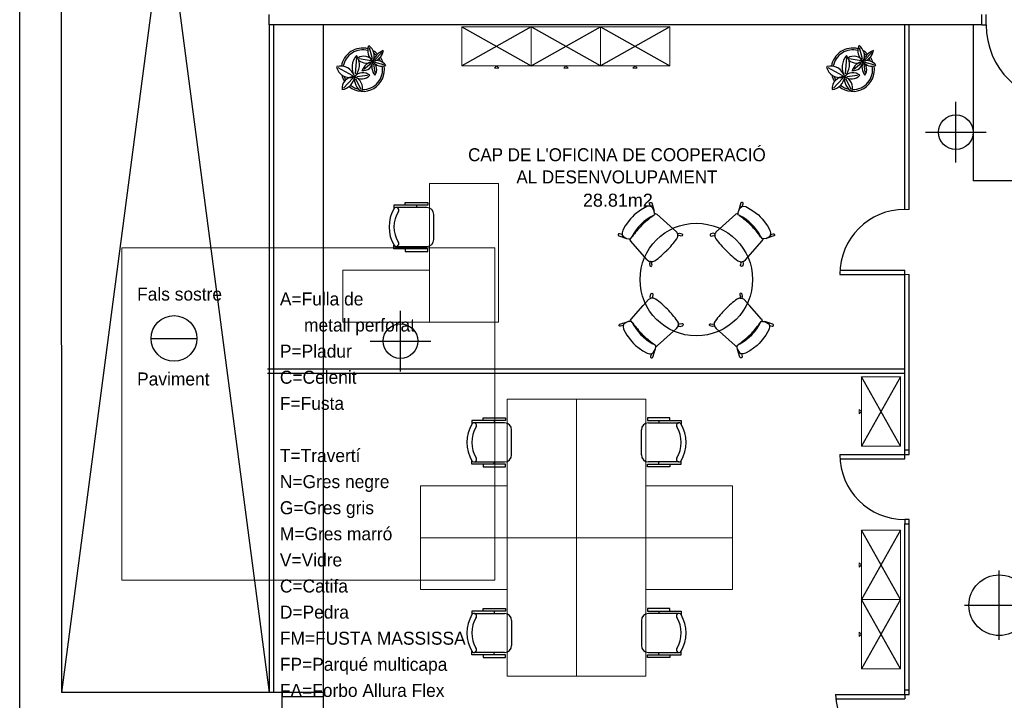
# Model space of a CAD drawing. Header units: metres. Extents: x -1 to 438, y -6 to 53.
# Tile 66 of 149: x 391.14 to 402.52, y 33.69 to 41.55. Entities that reach past the tile are written whole.
import ezdxf

# ---------------------------------------------------------------- set-up
doc = ezdxf.new("R2010")
doc.units = ezdxf.units.M
doc.linetypes.add('CONTINUA', pattern=[0])
for name, color, linetype, lineweight in [('LEGENDA MATERIAL SOSTRE PAVIMENT ACTUAL', 7, 'CONTINUA', 25), ('PA MOBLES ACTUAL', 7, 'CONTINUA', 25), ('PA MURS ACTUAL', 7, 'CONTINUA', 25), ('PA TEXT ACTUAL', 7, 'CONTINUA', 25)]:
    doc.layers.add(name, color=color, linetype=linetype, lineweight=lineweight)
doc.styles.add('ARIAL', font='arial.ttf')
doc.styles.add('Century Gothic', font='txt')

msp = doc.modelspace()

# ---------------------------------------------------------------- linework, layer by layer
at = {"layer": 'LEGENDA MATERIAL SOSTRE PAVIMENT ACTUAL', "color": 7, "linetype": 'CONTINUA', "lineweight": 25, "transparency": 33554687}
msp.add_line((392.662, 37.87), (393.19, 37.87), dxfattribs=at)
at = {"layer": 'LEGENDA MATERIAL SOSTRE PAVIMENT ACTUAL', "color": 52, "linetype": 'CONTINUA', "lineweight": 13, "transparency": 33554687}
msp.add_lwpolyline([(392.323, 38.915), (396.63, 38.915), (396.63, 35.079), (392.323, 35.079), (392.323, 38.915)], close=True, dxfattribs=at)
at = {"layer": 'LEGENDA MATERIAL SOSTRE PAVIMENT ACTUAL', "color": 7, "linetype": 'CONTINUA', "lineweight": 25, "transparency": 33554687}
msp.add_circle((392.926, 37.87), 0.264, dxfattribs=at)
at = {"layer": 'PA MOBLES ACTUAL', "transparency": 33554687}
for p, q in [((396.252, 41.466), (397.052, 41.016)), ((397.052, 41.466), (396.252, 41.016)), ((397.052, 41.016), (397.852, 41.466)), ((397.852, 41.016), (397.052, 41.466)), ((397.852, 41.466), (398.652, 41.016)), ((398.652, 41.466), (397.852, 41.016)), ((398.316, 39.351), (398.242, 39.296)), ((398.389, 39.392), (398.316, 39.351)), ((398.417, 39.397), (398.389, 39.392)), ((398.44, 39.391), (398.417, 39.397)), ((398.419, 39.435), (398.427, 39.441)), ((398.419, 39.425), (398.419, 39.435)), ((398.429, 39.395), (398.419, 39.425)), ((398.427, 39.441), (398.438, 39.44)), ((398.439, 39.392), (398.429, 39.395)), ((398.438, 39.44), (398.444, 39.434)), ((398.447, 39.386), (398.439, 39.392)), ((398.453, 39.379), (398.44, 39.391)), ((398.444, 39.434), (398.473, 39.339)), ((398.455, 39.378), (398.447, 39.386)), ((398.473, 39.339), (398.453, 39.379)), ((398.473, 39.339), (398.455, 39.378)), ((399.475, 39.434), (399.446, 39.339)), ((399.446, 39.339), (399.465, 39.379)), ((399.446, 39.339), (399.464, 39.378)), ((399.464, 39.378), (399.472, 39.386)), ((399.465, 39.379), (399.479, 39.391)), ((399.472, 39.386), (399.48, 39.392)), ((399.481, 39.44), (399.475, 39.434)), ((399.479, 39.391), (399.501, 39.397)), ((399.48, 39.392), (399.49, 39.395)), ((399.492, 39.441), (399.481, 39.44)), ((399.49, 39.395), (399.5, 39.425)), ((399.5, 39.435), (399.492, 39.441)), ((399.5, 39.425), (399.5, 39.435)), ((399.501, 39.397), (399.53, 39.392)), ((399.53, 39.392), (399.602, 39.351)), ((399.602, 39.351), (399.676, 39.296)), ((398.199, 39.252), (398.136, 39.17)), ((398.221, 39.275), (398.199, 39.252)), ((398.242, 39.296), (398.221, 39.275)), ((398.465, 39.292), (398.476, 39.298)), ((398.465, 39.292), (398.476, 39.298)), ((398.477, 39.313), (398.473, 39.339)), ((398.477, 39.313), (398.476, 39.316)), ((398.476, 39.298), (398.479, 39.303)), ((398.476, 39.298), (398.479, 39.303)), ((398.479, 39.303), (398.477, 39.313)), ((398.479, 39.303), (398.477, 39.313)), ((398.479, 39.315), (398.48, 39.314)), ((398.48, 39.314), (398.492, 39.309)), ((398.492, 39.309), (398.502, 39.304)), ((398.504, 39.303), (398.658, 39.165)), ((399.415, 39.303), (399.26, 39.165)), ((399.427, 39.309), (399.416, 39.304)), ((399.439, 39.314), (399.427, 39.309)), ((399.439, 39.315), (399.439, 39.314)), ((399.44, 39.303), (399.442, 39.313)), ((399.44, 39.303), (399.442, 39.313)), ((399.443, 39.298), (399.44, 39.303)), ((399.443, 39.298), (399.44, 39.303)), ((399.442, 39.313), (399.446, 39.339)), ((399.442, 39.313), (399.443, 39.316)), ((399.454, 39.292), (399.443, 39.298)), ((399.454, 39.292), (399.443, 39.298)), ((399.676, 39.296), (399.698, 39.275)), ((399.698, 39.275), (399.719, 39.252)), ((399.719, 39.252), (399.783, 39.17)), ((398.136, 39.17), (398.11, 39.119)), ((398.658, 39.165), (398.73, 39.101)), ((399.26, 39.165), (399.189, 39.101)), ((399.783, 39.17), (399.809, 39.119)), ((398.062, 39.079), (398.056, 39.071)), ((398.056, 39.071), (398.057, 39.06)), ((398.057, 39.06), (398.063, 39.054)), ((398.072, 39.079), (398.062, 39.079)), ((398.063, 39.054), (398.153, 39.025)), ((398.103, 39.07), (398.072, 39.079)), ((398.103, 39.091), (398.102, 39.064)), ((398.102, 39.064), (398.119, 39.044)), ((398.11, 39.119), (398.103, 39.091)), ((398.105, 39.059), (398.103, 39.07)), ((398.111, 39.051), (398.105, 39.059)), ((398.119, 39.044), (398.111, 39.051)), ((398.153, 39.025), (398.119, 39.044)), ((398.119, 39.044), (398.153, 39.025)), ((398.153, 39.025), (398.18, 39.02)), ((398.18, 39.02), (398.192, 39.02)), ((398.186, 39.02), (398.192, 39.02)), ((398.192, 39.02), (398.201, 39.025)), ((398.192, 39.02), (398.201, 39.025)), ((398.201, 39.025), (398.218, 39.052)), ((398.201, 39.025), (398.209, 39.037)), ((398.209, 39.037), (398.218, 39.052)), ((398.733, 39.098), (398.738, 39.086)), ((398.738, 39.086), (398.741, 39.084)), ((398.743, 39.079), (398.766, 39.084)), ((398.744, 39.073), (398.743, 39.079)), ((398.745, 39.066), (398.744, 39.073)), ((398.745, 39.052), (398.745, 39.066)), ((398.763, 39.058), (398.745, 39.052)), ((398.784, 39.052), (398.763, 39.058)), ((398.766, 39.084), (398.791, 39.078)), ((398.794, 39.054), (398.784, 39.052)), ((398.791, 39.078), (398.798, 39.07)), ((398.8, 39.062), (398.794, 39.054)), ((398.798, 39.07), (398.8, 39.062)), ((399.12, 39.07), (399.118, 39.062)), ((399.118, 39.062), (399.124, 39.054)), ((399.128, 39.078), (399.12, 39.07)), ((399.124, 39.054), (399.134, 39.052)), ((399.153, 39.084), (399.128, 39.078)), ((399.134, 39.052), (399.156, 39.058)), ((399.176, 39.079), (399.153, 39.084)), ((399.156, 39.058), (399.173, 39.052)), ((399.173, 39.066), (399.175, 39.073)), ((399.173, 39.052), (399.173, 39.066)), ((399.175, 39.073), (399.176, 39.079)), ((399.181, 39.086), (399.178, 39.084)), ((399.186, 39.098), (399.181, 39.086)), ((399.718, 39.025), (399.701, 39.052)), ((399.71, 39.037), (399.701, 39.052)), ((399.718, 39.025), (399.71, 39.037)), ((399.727, 39.02), (399.718, 39.025)), ((399.727, 39.02), (399.718, 39.025)), ((399.739, 39.02), (399.727, 39.02)), ((399.733, 39.02), (399.727, 39.02)), ((399.766, 39.025), (399.739, 39.02)), ((399.855, 39.054), (399.766, 39.025)), ((399.766, 39.025), (399.8, 39.044)), ((399.799, 39.044), (399.766, 39.025)), ((399.817, 39.064), (399.799, 39.044)), ((399.8, 39.044), (399.807, 39.051)), ((399.807, 39.051), (399.814, 39.059)), ((399.809, 39.119), (399.816, 39.091)), ((399.814, 39.059), (399.816, 39.07)), ((399.816, 39.091), (399.817, 39.064)), ((399.816, 39.07), (399.847, 39.079)), ((399.847, 39.079), (399.856, 39.079)), ((399.862, 39.06), (399.855, 39.054)), ((399.856, 39.079), (399.863, 39.071)), ((399.863, 39.071), (399.862, 39.06)), ((398.393, 38.779), (398.198, 38.997)), ((399.526, 38.779), (399.721, 38.997)), ((398.423, 38.758), (398.417, 38.735)), ((398.417, 38.735), (398.423, 38.71)), ((398.428, 38.757), (398.423, 38.758)), ((398.423, 38.71), (398.431, 38.703)), ((398.436, 38.756), (398.428, 38.757)), ((398.431, 38.703), (398.439, 38.701)), ((398.449, 38.756), (398.436, 38.756)), ((398.439, 38.701), (398.447, 38.707)), ((398.443, 38.738), (398.449, 38.756)), ((398.449, 38.717), (398.443, 38.738)), ((398.447, 38.707), (398.449, 38.717)), ((399.469, 38.717), (399.476, 38.738)), ((399.471, 38.707), (399.469, 38.717)), ((399.476, 38.738), (399.47, 38.756)), ((399.47, 38.756), (399.483, 38.756)), ((399.479, 38.701), (399.471, 38.707)), ((399.488, 38.703), (399.479, 38.701)), ((399.483, 38.756), (399.491, 38.757)), ((399.495, 38.71), (399.488, 38.703)), ((399.491, 38.757), (399.496, 38.758)), ((399.502, 38.735), (399.495, 38.71)), ((399.496, 38.758), (399.502, 38.735)), ((398.412, 38.323), (398.423, 38.328)), ((398.423, 38.328), (398.426, 38.332)), ((398.425, 38.356), (398.432, 38.381)), ((398.431, 38.333), (398.425, 38.356)), ((398.436, 38.335), (398.431, 38.333)), ((398.432, 38.381), (398.439, 38.389)), ((398.444, 38.336), (398.436, 38.335)), ((398.439, 38.389), (398.448, 38.391)), ((398.458, 38.336), (398.444, 38.336)), ((398.448, 38.391), (398.456, 38.385)), ((398.458, 38.375), (398.451, 38.354)), ((398.451, 38.354), (398.458, 38.336)), ((398.456, 38.385), (398.458, 38.375)), ((399.463, 38.385), (399.461, 38.375)), ((399.461, 38.375), (399.468, 38.354)), ((399.468, 38.354), (399.461, 38.336)), ((399.461, 38.336), (399.475, 38.336)), ((399.471, 38.391), (399.463, 38.385)), ((399.48, 38.389), (399.471, 38.391)), ((399.475, 38.336), (399.483, 38.335)), ((399.487, 38.381), (399.48, 38.389)), ((399.483, 38.335), (399.488, 38.333)), ((399.493, 38.356), (399.487, 38.381)), ((399.488, 38.333), (399.493, 38.356)), ((399.496, 38.328), (399.493, 38.332)), ((399.507, 38.323), (399.496, 38.328)), ((398.206, 38.094), (398.344, 38.249)), ((398.344, 38.249), (398.408, 38.32)), ((399.575, 38.249), (399.51, 38.32)), ((399.712, 38.094), (399.575, 38.249)), ((398.068, 38.017), (398.069, 38.029)), ((398.075, 38.01), (398.068, 38.017)), ((398.069, 38.029), (398.076, 38.035)), ((398.084, 38.01), (398.075, 38.01)), ((398.076, 38.035), (398.17, 38.064)), ((398.115, 38.019), (398.084, 38.01)), ((398.118, 38.031), (398.113, 38.008)), ((398.113, 38.008), (398.118, 37.979)), ((398.117, 38.03), (398.115, 38.019)), ((398.124, 38.038), (398.117, 38.03)), ((398.13, 38.044), (398.118, 38.031)), ((398.131, 38.045), (398.124, 38.038)), ((398.17, 38.064), (398.13, 38.044)), ((398.17, 38.064), (398.131, 38.045)), ((398.196, 38.067), (398.17, 38.064)), ((398.194, 38.07), (398.196, 38.071)), ((398.196, 38.067), (398.194, 38.067)), ((398.196, 38.071), (398.2, 38.082)), ((398.207, 38.07), (398.196, 38.067)), ((398.207, 38.07), (398.196, 38.067)), ((398.2, 38.082), (398.205, 38.093)), ((398.211, 38.067), (398.207, 38.07)), ((398.211, 38.067), (398.207, 38.07)), ((398.218, 38.056), (398.211, 38.067)), ((398.218, 38.056), (398.211, 38.067)), ((398.752, 38.019), (398.751, 38.013)), ((398.751, 38.013), (398.774, 38.008)), ((398.754, 38.026), (398.752, 38.019)), ((398.754, 38.04), (398.754, 38.026)), ((398.771, 38.034), (398.754, 38.04)), ((398.793, 38.04), (398.771, 38.034)), ((398.774, 38.008), (398.799, 38.014)), ((398.803, 38.038), (398.793, 38.04)), ((398.799, 38.014), (398.807, 38.022)), ((398.809, 38.03), (398.803, 38.038)), ((398.807, 38.022), (398.809, 38.03)), ((399.11, 38.03), (399.116, 38.038)), ((399.112, 38.022), (399.11, 38.03)), ((399.12, 38.014), (399.112, 38.022)), ((399.116, 38.038), (399.126, 38.04)), ((399.145, 38.008), (399.12, 38.014)), ((399.126, 38.04), (399.147, 38.034)), ((399.168, 38.013), (399.145, 38.008)), ((399.147, 38.034), (399.165, 38.04)), ((399.165, 38.04), (399.165, 38.026)), ((399.165, 38.026), (399.166, 38.019)), ((399.166, 38.019), (399.168, 38.013)), ((399.701, 38.056), (399.708, 38.067)), ((399.701, 38.056), (399.708, 38.067)), ((399.708, 38.067), (399.712, 38.07)), ((399.708, 38.067), (399.712, 38.07)), ((399.712, 38.07), (399.723, 38.067)), ((399.712, 38.07), (399.723, 38.067)), ((399.718, 38.082), (399.714, 38.093)), ((399.723, 38.071), (399.718, 38.082)), ((399.725, 38.07), (399.723, 38.071)), ((399.723, 38.067), (399.749, 38.064)), ((399.723, 38.067), (399.725, 38.067)), ((399.843, 38.035), (399.749, 38.064)), ((399.749, 38.064), (399.788, 38.045)), ((399.749, 38.064), (399.789, 38.044)), ((399.788, 38.045), (399.795, 38.038)), ((399.789, 38.044), (399.801, 38.031)), ((399.795, 38.038), (399.801, 38.03)), ((399.801, 38.031), (399.806, 38.008)), ((399.801, 38.03), (399.804, 38.019)), ((399.806, 38.008), (399.801, 37.979)), ((399.804, 38.019), (399.834, 38.01)), ((399.834, 38.01), (399.844, 38.01)), ((399.85, 38.029), (399.843, 38.035)), ((399.844, 38.01), (399.85, 38.017)), ((399.85, 38.017), (399.85, 38.029)), ((398.118, 37.979), (398.158, 37.907)), ((398.158, 37.907), (398.213, 37.833)), ((398.731, 37.984), (398.512, 37.789)), ((399.188, 37.984), (399.407, 37.789)), ((399.761, 37.907), (399.705, 37.833)), ((399.801, 37.979), (399.761, 37.907)), ((398.213, 37.833), (398.235, 37.812)), ((398.235, 37.812), (398.258, 37.79)), ((398.258, 37.79), (398.34, 37.727)), ((398.485, 37.792), (398.457, 37.808)), ((398.472, 37.8), (398.457, 37.808)), ((398.485, 37.792), (398.472, 37.8)), ((398.484, 37.743), (398.49, 37.771)), ((398.49, 37.783), (398.485, 37.792)), ((398.49, 37.783), (398.485, 37.792)), ((398.49, 37.771), (398.49, 37.783)), ((398.49, 37.777), (398.49, 37.783)), ((399.429, 37.783), (399.434, 37.792)), ((399.429, 37.783), (399.434, 37.792)), ((399.429, 37.771), (399.429, 37.783)), ((399.429, 37.777), (399.429, 37.783)), ((399.435, 37.743), (399.429, 37.771)), ((399.434, 37.792), (399.461, 37.808)), ((399.434, 37.792), (399.447, 37.8)), ((399.447, 37.8), (399.461, 37.808)), ((399.661, 37.79), (399.579, 37.727)), ((399.684, 37.812), (399.661, 37.79)), ((399.705, 37.833), (399.684, 37.812)), ((398.34, 37.727), (398.391, 37.701)), ((398.391, 37.701), (398.418, 37.693)), ((398.418, 37.693), (398.445, 37.693)), ((398.44, 37.693), (398.43, 37.663)), ((398.43, 37.663), (398.43, 37.653)), ((398.43, 37.653), (398.438, 37.647)), ((398.438, 37.647), (398.449, 37.648)), ((398.45, 37.696), (398.44, 37.693)), ((398.445, 37.693), (398.465, 37.71)), ((398.449, 37.648), (398.455, 37.654)), ((398.458, 37.702), (398.45, 37.696)), ((398.455, 37.654), (398.484, 37.743)), ((398.466, 37.71), (398.458, 37.702)), ((398.465, 37.71), (398.484, 37.743)), ((398.484, 37.743), (398.466, 37.71)), ((399.463, 37.654), (399.435, 37.743)), ((399.435, 37.743), (399.453, 37.71)), ((399.453, 37.71), (399.435, 37.743)), ((399.453, 37.71), (399.461, 37.702)), ((399.473, 37.693), (399.453, 37.71)), ((399.461, 37.702), (399.469, 37.696)), ((399.47, 37.648), (399.463, 37.654)), ((399.469, 37.696), (399.479, 37.693)), ((399.481, 37.647), (399.47, 37.648)), ((399.501, 37.693), (399.473, 37.693)), ((399.479, 37.693), (399.488, 37.663)), ((399.488, 37.653), (399.481, 37.647)), ((399.488, 37.663), (399.488, 37.653)), ((399.528, 37.701), (399.501, 37.693)), ((399.579, 37.727), (399.528, 37.701)), ((401.316, 37.425), (400.866, 36.625)), ((401.316, 36.625), (400.866, 37.425)), ((401.316, 35.655), (400.866, 34.855)), ((401.316, 34.855), (400.866, 35.655)), ((401.316, 34.855), (400.866, 34.055)), ((401.316, 34.055), (400.866, 34.855))]:
    msp.add_line(p, q, dxfattribs=at)
at = {"layer": 'PA MOBLES ACTUAL', "color": 180, "transparency": 33554687}
for p, q in [((395.218, 41.096), (395.184, 41.223)), ((395.246, 41.088), (395.326, 41.172)), ((400.879, 41.096), (400.845, 41.223)), ((400.906, 41.088), (400.987, 41.172)), ((395.034, 41.114), (395.019, 40.923)), ((395.202, 41.074), (395.064, 41.099)), ((395.246, 41.06), (395.345, 41.031)), ((400.695, 41.114), (400.68, 40.923)), ((400.863, 41.074), (400.724, 41.099)), ((400.907, 41.06), (401.006, 41.031)), ((394.817, 40.996), (394.986, 40.906)), ((395.203, 41.043), (395.118, 40.975)), ((395.231, 41.041), (395.244, 40.939)), ((400.477, 40.996), (400.647, 40.906)), ((400.864, 41.043), (400.779, 40.975)), ((400.892, 41.041), (400.904, 40.939)), ((394.884, 40.759), (394.991, 40.875)), ((395.088, 40.743), (395.027, 40.865)), ((395.161, 40.904), (395.036, 40.891)), ((400.545, 40.759), (400.652, 40.875)), ((400.749, 40.743), (400.688, 40.865)), ((400.822, 40.904), (400.697, 40.891)), ((395.846, 39.382), (395.493, 39.382)), ((395.726, 39.409), (395.726, 39.382)), ((395.926, 39.012), (395.926, 39.302)), ((395.493, 38.932), (395.846, 38.932)), ((395.726, 38.905), (395.726, 38.932)), ((396.745, 36.895), (396.392, 36.895)), ((396.625, 36.921), (396.625, 36.895)), ((398.405, 36.895), (398.758, 36.895)), ((398.525, 36.921), (398.525, 36.895)), ((396.825, 36.525), (396.825, 36.815)), ((398.325, 36.525), (398.325, 36.815)), ((396.392, 36.445), (396.745, 36.445)), ((396.625, 36.418), (396.625, 36.445)), ((398.758, 36.445), (398.405, 36.445)), ((398.525, 36.418), (398.525, 36.445)), ((396.392, 34.695), (396.745, 34.695)), ((396.625, 34.721), (396.625, 34.695)), ((398.758, 34.695), (398.405, 34.695)), ((398.525, 34.721), (398.525, 34.695)), ((396.825, 34.615), (396.825, 34.325)), ((398.325, 34.615), (398.325, 34.325)), ((396.745, 34.245), (396.392, 34.245)), ((396.625, 34.218), (396.625, 34.245)), ((398.405, 34.245), (398.758, 34.245)), ((398.525, 34.218), (398.525, 34.245))]:
    msp.add_line(p, q, dxfattribs=at)
at = {"layer": 'PA MOBLES ACTUAL', "color": 180, "lineweight": 13, "transparency": 33554687}
for p, q in [((395.876, 38.657), (395.876, 38.057)), ((396.775, 36.17), (396.775, 35.57)), ((398.375, 36.17), (398.375, 35.57)), ((396.775, 34.97), (396.775, 35.57)), ((398.375, 34.97), (398.375, 35.57))]:
    msp.add_line(p, q, dxfattribs=at)
for points in [[(396.252, 41.016), (397.052, 41.016), (397.052, 41.466), (396.252, 41.466), (396.252, 41.016)], [(397.052, 41.016), (397.852, 41.016), (397.852, 41.466), (397.052, 41.466), (397.052, 41.016)], [(397.852, 41.016), (398.652, 41.016), (398.652, 41.466), (397.852, 41.466), (397.852, 41.016)], [(396.652, 41.016), (396.627, 40.991), (396.677, 40.991), (396.652, 41.016)], [(397.452, 41.016), (397.427, 40.991), (397.477, 40.991), (397.452, 41.016)], [(398.252, 41.016), (398.227, 40.991), (398.277, 40.991), (398.252, 41.016)], [(396.676, 38.057), (396.676, 39.657), (395.876, 39.657), (395.876, 38.657), (394.876, 38.657), (394.876, 38.057), (396.676, 38.057)], [(400.866, 37.425), (400.866, 36.625), (401.316, 36.625), (401.316, 37.425), (400.866, 37.425)], [(397.575, 35.57), (397.575, 37.17), (396.775, 37.17), (396.775, 36.17), (395.775, 36.17), (395.775, 35.57), (397.575, 35.57)], [(397.575, 35.57), (397.575, 37.17), (398.375, 37.17), (398.375, 36.17), (399.375, 36.17), (399.375, 35.57), (397.575, 35.57)], [(400.866, 37.025), (400.841, 37.05), (400.841, 37), (400.866, 37.025)], [(400.866, 35.655), (400.866, 34.855), (401.316, 34.855), (401.316, 35.655), (400.866, 35.655)], [(397.575, 35.57), (397.575, 33.97), (396.775, 33.97), (396.775, 34.97), (395.775, 34.97), (395.775, 35.57), (397.575, 35.57)], [(397.575, 35.57), (397.575, 33.97), (398.375, 33.97), (398.375, 34.97), (399.375, 34.97), (399.375, 35.57), (397.575, 35.57)], [(400.866, 35.255), (400.841, 35.28), (400.841, 35.23), (400.866, 35.255)], [(400.866, 34.855), (400.866, 34.055), (401.316, 34.055), (401.316, 34.855), (400.866, 34.855)], [(400.866, 34.455), (400.841, 34.48), (400.841, 34.43), (400.866, 34.455)]]:
    msp.add_lwpolyline(points, close=True, dxfattribs=at)
at = {"layer": 'PA MOBLES ACTUAL', "color": 180, "transparency": 33554687}
for points in [[(395.597, 39.409), (395.597, 39.44), (395.857, 39.44), (395.857, 39.409), (395.467, 39.409), (395.467, 39.369)], [(395.597, 38.905), (395.597, 38.875), (395.857, 38.875), (395.857, 38.905), (395.467, 38.905), (395.467, 38.945)], [(396.496, 36.921), (396.496, 36.952), (396.756, 36.952), (396.756, 36.921), (396.366, 36.921), (396.366, 36.881)], [(398.654, 36.921), (398.654, 36.952), (398.394, 36.952), (398.394, 36.921), (398.784, 36.921), (398.784, 36.881)], [(396.496, 36.418), (396.496, 36.387), (396.756, 36.387), (396.756, 36.418), (396.366, 36.418), (396.366, 36.458)], [(398.654, 36.418), (398.654, 36.387), (398.394, 36.387), (398.394, 36.418), (398.784, 36.418), (398.784, 36.458)], [(396.496, 34.721), (396.496, 34.752), (396.756, 34.752), (396.756, 34.721), (396.366, 34.721), (396.366, 34.681)], [(398.654, 34.721), (398.654, 34.752), (398.394, 34.752), (398.394, 34.721), (398.784, 34.721), (398.784, 34.681)], [(396.496, 34.218), (396.496, 34.187), (396.756, 34.187), (396.756, 34.218), (396.366, 34.218), (396.366, 34.258)], [(398.654, 34.218), (398.654, 34.187), (398.394, 34.187), (398.394, 34.218), (398.784, 34.218), (398.784, 34.258)]]:
    msp.add_lwpolyline(points, dxfattribs=at)
at = {"layer": 'PA MOBLES ACTUAL', "transparency": 33554687}
msp.add_circle((398.959, 38.55), 0.65, dxfattribs=at)
at = {"layer": 'PA MOBLES ACTUAL', "color": 180, "transparency": 33554687}
for centre, radius, start, end in [((395.106, 40.972), 0.25, 76.1915, 170.1916), ((395.106, 40.972), 0.229, 75.1624, 169.9119), ((395.33, 41.195), 0.166, 160.8915, 229.9005), ((395.099, 41.132), 0.141, 332.4878, 56.9762), ((395.405, 41.016), 0.187, 109.1579, 164.5483), ((395.184, 41.224), 0.163, 284.941, 348.8355), ((395.106, 40.972), 0.25, 46.5106, 60.7133), ((400.766, 40.972), 0.25, 76.1915, 170.1916), ((400.766, 40.972), 0.229, 75.1624, 169.9119), ((400.99, 41.195), 0.166, 160.8915, 229.9005), ((400.76, 41.132), 0.141, 332.4878, 56.9762), ((401.066, 41.016), 0.187, 109.1579, 164.5483), ((400.844, 41.224), 0.163, 284.941, 348.8355), ((400.766, 40.972), 0.25, 46.5106, 60.7133), ((395.196, 40.999), 0.213, 139.6917, 209.1053), ((394.882, 41.027), 0.187, 313.8495, 35.6071), ((395.119, 41.006), 0.123, 30.6452, 124.7063), ((395.151, 41.2), 0.151, 233.7337, 298.7027), ((395.253, 40.903), 0.167, 99.9352, 159.7681), ((395.107, 41.08), 0.119, 265.0386, 354.006), ((395.37, 41.007), 0.159, 158.3745, 217.9916), ((395.154, 40.976), 0.113, 324.0564, 51.9353), ((395.326, 41.136), 0.123, 214.7099, 291.6743), ((395.273, 40.962), 0.115, 31.256, 113.9088), ((395.106, 40.972), 0.229, 46.534, 54.6631), ((395.106, 40.972), 0.229, 25.6062, 35.0739), ((395.106, 40.972), 0.25, 19.3547, 35.9995), ((400.857, 40.999), 0.213, 139.6917, 209.1053), ((400.542, 41.027), 0.187, 313.8495, 35.6071), ((400.78, 41.006), 0.123, 30.6452, 124.7063), ((400.812, 41.2), 0.151, 233.7337, 298.7027), ((400.914, 40.903), 0.167, 99.9352, 159.7681), ((400.767, 41.08), 0.119, 265.0386, 354.006), ((401.031, 41.007), 0.159, 158.3745, 217.9916), ((400.814, 40.976), 0.113, 324.0564, 51.9353), ((400.987, 41.136), 0.123, 214.7099, 291.6743), ((400.934, 40.962), 0.115, 31.256, 113.9088), ((400.766, 40.972), 0.229, 46.534, 54.6631), ((400.766, 40.972), 0.229, 25.6062, 35.0739), ((400.766, 40.972), 0.25, 19.3547, 35.9995), ((394.956, 41.039), 0.157, 192.106, 290.1749), ((394.85, 40.848), 0.167, 15.7817, 105.3507), ((395.106, 40.972), 0.25, 230.8678, 10.2087), ((395.106, 40.972), 0.229, 269.3019, 10.4983), ((400.617, 41.039), 0.157, 192.106, 290.1749), ((400.511, 40.848), 0.167, 15.7817, 105.3507), ((400.766, 40.972), 0.25, 230.8678, 10.2087), ((400.766, 40.972), 0.229, 269.3019, 10.4983), ((395.106, 40.972), 0.25, 193.4928, 212.3252), ((395.002, 40.755), 0.136, 86.834, 184.9195), ((394.842, 40.913), 0.172, 277.9837, 352.0826), ((395.106, 40.972), 0.229, 199.0445, 210.8243), ((395.161, 40.86), 0.151, 168.3442, 244.7575), ((395.107, 40.816), 0.122, 49.2212, 141.7942), ((395.091, 40.993), 0.128, 232.2558, 318.0353), ((394.969, 40.762), 0.135, 342.4588, 70.924), ((400.766, 40.972), 0.25, 193.4928, 212.3252), ((400.663, 40.755), 0.136, 86.834, 184.9195), ((400.503, 40.913), 0.172, 277.9837, 352.0826), ((400.766, 40.972), 0.229, 199.0445, 210.8243), ((400.822, 40.86), 0.151, 168.3442, 244.7575), ((400.767, 40.816), 0.122, 49.2212, 141.7942), ((400.752, 40.993), 0.128, 232.2558, 318.0353), ((400.63, 40.762), 0.135, 342.4588, 70.924), ((395.106, 40.972), 0.229, 231.7508, 258.3677), ((400.766, 40.972), 0.229, 231.7508, 258.3677), ((395.828, 39.157), 0.418, 149.5867, 210.4133), ((395.492, 39.352), 0.03, 327.334, 146.1712), ((395.846, 39.302), 0.08, 0, 90), ((395.807, 39.157), 0.34, 148.2704, 211.7296), ((395.846, 39.012), 0.08, 270, 0), ((395.492, 38.962), 0.03, 213.8288, 32.666), ((396.727, 36.67), 0.418, 149.5867, 210.4133), ((396.391, 36.865), 0.03, 327.334, 146.1712), ((396.706, 36.67), 0.34, 148.2704, 211.7296), ((396.745, 36.815), 0.08, 0, 90), ((398.405, 36.815), 0.08, 90, 180), ((398.759, 36.865), 0.03, 33.8288, 212.666), ((398.444, 36.67), 0.34, 328.2704, 31.7296), ((398.423, 36.67), 0.418, 329.5867, 30.4133), ((396.745, 36.525), 0.08, 270, 0), ((398.405, 36.525), 0.08, 180, 270), ((396.391, 36.475), 0.03, 213.8288, 32.666), ((398.759, 36.475), 0.03, 147.334, 326.1712), ((396.391, 34.665), 0.03, 327.334, 146.1712), ((396.745, 34.615), 0.08, 0, 90), ((398.405, 34.615), 0.08, 90, 180), ((398.759, 34.665), 0.03, 33.8288, 212.666), ((396.727, 34.47), 0.418, 149.5867, 210.4133), ((396.706, 34.47), 0.34, 148.2704, 211.7296), ((398.444, 34.47), 0.34, 328.2704, 31.7296), ((398.423, 34.47), 0.418, 329.5867, 30.4133), ((396.391, 34.275), 0.03, 213.8288, 32.666), ((396.745, 34.325), 0.08, 270, 0), ((398.405, 34.325), 0.08, 180, 270), ((398.759, 34.275), 0.03, 147.334, 326.1712)]:
    msp.add_arc(centre, radius, start, end, dxfattribs=at)
at = {"layer": 'PA MOBLES ACTUAL', "transparency": 33554687}
for centre, radius, start, end in [((398.725, 38.775), 0.578, 116.7288, 151.3945), ((398.725, 38.775), 0.578, 116.9849, 151.3945), ((399.025, 38.477), 0.986, 125.2326, 135.0393), ((399.025, 38.477), 0.986, 125.2326, 135.0393), ((398.447, 39.298), 0.0172, 299.0881, 334.0989), ((398.447, 39.298), 0.0172, 299.0881, 334.0989), ((398.725, 38.775), 0.578, 116.7288, 116.9849), ((398.475, 39.277), 0.0388, 83.4302, 88.2052), ((398.475, 39.277), 0.0388, 42.4403, 45.0024), ((399.444, 39.277), 0.0388, 134.9976, 137.5597), ((399.444, 39.277), 0.0388, 91.7948, 96.5698), ((399.194, 38.775), 0.578, 28.6055, 63.2712), ((399.194, 38.775), 0.578, 63.0151, 63.2712), ((399.471, 39.298), 0.0172, 205.9011, 240.9119), ((399.471, 39.298), 0.0172, 205.9011, 240.9119), ((399.194, 38.775), 0.578, 28.6055, 63.0151), ((398.894, 38.477), 0.986, 44.9607, 54.7674), ((398.894, 38.477), 0.986, 44.9607, 54.7674), ((399.024, 38.476), 0.986, 134.9607, 144.7674), ((399.024, 38.476), 0.986, 134.9607, 144.7674), ((398.895, 38.476), 0.986, 35.2326, 45.0393), ((398.895, 38.476), 0.986, 35.2326, 45.0393), ((398.224, 39.026), 0.0388, 189.769, 227.5597), ((398.203, 39.054), 0.0172, 289.0058, 330.9119), ((398.203, 39.054), 0.0172, 289.0058, 330.9119), ((397.883, 39.633), 1.048, 314.4108, 324.2262), ((398.683, 39.059), 0.0631, 37.692, 41.632), ((398.683, 39.059), 0.0631, 322.7471, 22.6544), ((399.236, 39.059), 0.0631, 157.3456, 217.2529), ((399.236, 39.059), 0.0631, 138.368, 142.308), ((400.036, 39.633), 1.048, 215.7738, 225.5892), ((399.716, 39.054), 0.0172, 209.0881, 250.9942), ((399.716, 39.054), 0.0172, 209.0881, 250.9942), ((399.694, 39.026), 0.0388, 312.4403, 350.231), ((397.868, 39.618), 1.048, 305.7738, 315.5892), ((400.051, 39.618), 1.048, 224.4108, 234.2262), ((398.442, 38.818), 0.0631, 219.1934, 307.2529), ((399.477, 38.818), 0.0631, 232.7471, 320.8066), ((398.45, 38.273), 0.0631, 52.7471, 112.6544), ((399.469, 38.273), 0.0631, 67.3456, 127.2529), ((398.45, 38.273), 0.0631, 127.692, 131.632), ((397.876, 37.474), 1.048, 44.4108, 54.2262), ((400.043, 37.474), 1.048, 125.7738, 135.5892), ((399.469, 38.273), 0.0631, 48.368, 52.308), ((397.891, 37.458), 1.048, 35.7738, 45.5892), ((400.028, 37.458), 1.048, 134.4108, 144.2262), ((398.233, 38.066), 0.0388, 173.4302, 178.2052), ((398.233, 38.066), 0.0388, 132.4403, 135.0024), ((398.734, 38.316), 0.578, 206.7288, 241.3945), ((398.734, 38.316), 0.578, 206.7288, 206.9849), ((398.212, 38.038), 0.0172, 29.0881, 64.0989), ((398.212, 38.038), 0.0172, 29.0881, 64.0989), ((398.734, 38.316), 0.578, 206.9849, 241.3945), ((399.032, 38.615), 0.986, 215.2326, 225.0393), ((399.032, 38.615), 0.986, 215.2326, 225.0393), ((398.691, 38.033), 0.0631, 309.1934, 37.2529), ((399.228, 38.033), 0.0631, 142.7471, 230.8066), ((399.185, 38.316), 0.578, 298.6055, 333.2712), ((399.185, 38.316), 0.578, 298.6055, 333.0151), ((398.887, 38.615), 0.986, 314.9607, 324.7674), ((398.887, 38.615), 0.986, 314.9607, 324.7674), ((399.707, 38.038), 0.0172, 115.9011, 150.9119), ((399.707, 38.038), 0.0172, 115.9011, 150.9119), ((399.185, 38.316), 0.578, 333.0151, 333.2712), ((399.686, 38.066), 0.0388, 44.9976, 47.5597), ((399.686, 38.066), 0.0388, 1.7948, 6.5698), ((399.033, 38.614), 0.986, 224.9607, 234.7674), ((399.033, 38.614), 0.986, 224.9607, 234.7674), ((398.886, 38.614), 0.986, 305.2326, 315.0393), ((398.886, 38.614), 0.986, 305.2326, 315.0393), ((398.456, 37.794), 0.0172, 19.0058, 60.9119), ((398.456, 37.794), 0.0172, 19.0058, 60.9119), ((398.483, 37.815), 0.0388, 279.769, 317.5597), ((399.435, 37.815), 0.0388, 222.4403, 260.231), ((399.463, 37.794), 0.0172, 119.0881, 160.9942), ((399.463, 37.794), 0.0172, 119.0881, 160.9942)]:
    msp.add_arc(centre, radius, start, end, dxfattribs=at)
at = {"layer": 'PA MURS ACTUAL', "transparency": 33554687}
for p, q in [((391.144, 12.888), (391.144, 52.729)), ((391.622, 52.04), (391.625, 33.782)), ((394.027, 41.49), (394.027, 41.61)), ((402.257, 41.49), (402.257, 41.61)), ((402.307, 41.49), (402.307, 41.61)), ((394.027, 41.49), (394.027, 33.782)), ((402.257, 41.49), (394.027, 41.49)), ((394.077, 41.49), (394.077, 33.782)), ((394.652, 37.552), (394.652, 41.49)), ((394.652, 36.839), (394.652, 41.466)), ((401.366, 39.36), (401.366, 41.49)), ((401.416, 39.36), (401.416, 41.49)), ((402.157, 41.49), (402.157, 39.69)), ((402.257, 41.49), (402.307, 41.49)), ((403.257, 39.69), (402.157, 39.69)), ((400.616, 38.61), (401.366, 38.61)), ((400.618, 38.66), (401.366, 38.66)), ((401.366, 38.61), (401.366, 38.66)), ((401.366, 36.579), (401.366, 38.61)), ((401.416, 36.529), (401.416, 38.61)), ((401.416, 37.502), (401.416, 37.552)), ((394.007, 37.519), (401.366, 37.519)), ((394.007, 37.469), (401.366, 37.469)), ((394.652, 33.782), (394.652, 37.502)), ((394.652, 28.78), (394.652, 36.789)), ((400.616, 36.529), (401.366, 36.529)), ((401.366, 36.529), (401.366, 36.579)), ((401.416, 36.579), (401.366, 36.579)), ((401.366, 36.479), (401.366, 36.529)), ((401.366, 36.529), (401.416, 36.529)), ((400.618, 36.479), (401.366, 36.479)), ((401.366, 35.779), (401.366, 35.729)), ((401.416, 35.779), (401.366, 35.779)), ((401.366, 35.729), (401.416, 35.729)), ((401.366, 33.76), (401.366, 35.729)), ((401.416, 35.729), (401.416, 35.779)), ((401.416, 33.76), (401.416, 35.729)), ((394.172, 33.782), (391.625, 33.782)), ((394.172, 33.782), (391.625, 33.782)), ((394.652, 33.782), (394.172, 33.782)), ((394.172, 33.782), (394.172, 28.78)), ((394.652, 33.782), (394.652, 33.732)), ((401.416, 33.81), (401.366, 33.81)), ((394.652, 33.732), (394.172, 33.732)), ((400.566, 33.76), (401.366, 33.76)), ((400.568, 33.71), (401.366, 33.71)), ((401.366, 33.76), (401.366, 33.71)), ((401.366, 33.76), (401.416, 33.76))]:
    msp.add_line(p, q, dxfattribs=at)
at = {"layer": 'PA MURS ACTUAL', "color": 180, "linetype": 'CONTINUA', "transparency": 33554687}
for p, q in [((391.622, 52.04), (394.027, 33.782)), ((394.027, 52.04), (391.625, 33.782)), ((401.957, 39.9), (401.957, 40.6)), ((401.607, 40.25), (402.307, 40.25)), ((395.542, 37.49), (395.542, 38.19)), ((395.192, 37.84), (395.892, 37.84)), ((402.457, 34.39), (402.457, 35.19)), ((402.057, 34.79), (402.857, 34.79))]:
    msp.add_line(p, q, dxfattribs=at)
at = {"layer": 'PA MURS ACTUAL', "linetype": 'CONTINUA', "lineweight": 13, "transparency": 33554687}
for p, q in [((401.366, 39.36), (401.416, 39.36)), ((401.366, 38.61), (401.416, 38.61))]:
    msp.add_line(p, q, dxfattribs=at)
at = {"layer": 'PA MURS ACTUAL', "transparency": 33554687}
for centre, radius in [((401.957, 40.25), 0.2), ((395.542, 37.84), 0.2), ((402.457, 34.79), 0.35)]:
    msp.add_circle(centre, radius, dxfattribs=at)
for centre, radius, start, end in [((403.207, 41.49), 0.9, 180, 270), ((401.366, 38.61), 0.75, 90, 180), ((401.366, 36.529), 0.75, 180, 270), ((401.402, 33.795), 0.836, 182.4235, 267.5765)]:
    msp.add_arc(centre, radius, start, end, dxfattribs=at)

# ---------------------------------------------------------------- texts
at = {"layer": 'LEGENDA MATERIAL SOSTRE PAVIMENT ACTUAL', "color": 7, "linetype": 'CONTINUA', "lineweight": 25, "transparency": 33554687, "char_height": 0.15, "attachment_point": 7, "style": 'Century Gothic'}
for s, insert, width in [('Fals\\~sostre', (392.5, 38.305), 1.065), ('Paviment', (392.5, 37.325), 1.025)]:
    msp.add_mtext(s, dxfattribs=dict(at, insert=insert, width=width))
at = {"layer": 'LEGENDA MATERIAL SOSTRE PAVIMENT ACTUAL', "color": 7, "linetype": 'CONTINUA', "lineweight": 25, "transparency": 33554687, "insert": (394.149, 38.401), "char_height": 0.15, "width": 2.2575, "attachment_point": 1, "line_spacing_factor": 1.204819, "style": 'Century Gothic'}
msp.add_mtext('\\A1;{\\fCentury Gothic|i0|b0;\\H0.150000;\\W1.000000;\\C7;A=Fulla de }\\P{\\fCentury Gothic|i0|b0;\\H0.150000;\\W1.000000;\\C7;     metall perforat}\\P{\\fCentury Gothic|i0|b0;\\H0.150000;\\W1.000000;\\C7;P=Pladur}\\P{\\fCentury Gothic|i0|b0;\\H0.150000;\\W1.000000;\\C7;C=Celenit}\\P{\\fCentury Gothic|i0|b0;\\H0.150000;\\W1.000000;\\C7;F=Fusta}\\P}\\P{\\fCentury Gothic|i0|b0;\\H0.150000;\\W1.000000;\\C7;T=Travertí}\\P{\\fCentury Gothic|i0|b0;\\H0.150000;\\W1.000000;\\C7;N=Gres negre}\\P{\\fCentury Gothic|i0|b0;\\H0.150000;\\W1.000000;\\C7;G=Gres gris}\\P{\\fCentury Gothic|i0|b0;\\H0.150000;\\W1.000000;\\C7;M=Gres marró}\\P{\\fCentury Gothic|i0|b0;\\H0.150000;\\W1.000000;\\C7;V=Vidre}\\P{\\fCentury Gothic|i0|b0;\\H0.150000;\\W1.000000;\\C7;C=Catifa}\\P{\\fCentury Gothic|i0|b0;\\H0.150000;\\W1.000000;\\C7;D=Pedra}\\P{\\fCentury Gothic|i0|b0;\\H0.150000;\\W1.000000;\\C7;FM=FUSTA MASSISSA}\\P{\\fCentury Gothic|i0|b0;\\H0.150000;\\W1.000000;\\C7;FP=Parqué multicapa}\\P{\\fCentury Gothic|i0|b0;\\H0.150000;\\W1.000000;\\C7;FA=Forbo Allura Flex}\\P{\\fCentury Gothic|i0|b0;\\H0.150000;\\W1.000000;\\C7;IL=Interface Level Set}\\P', dxfattribs=at)
at = {"layer": 'PA TEXT ACTUAL', "linetype": 'CONTINUA', "transparency": 33554687, "insert": (398.042, 40.066), "char_height": 0.15, "width": 3.5666, "attachment_point": 2, "line_spacing_factor": 1.024096, "style": 'ARIAL'}
msp.add_mtext("\\A1;{\\fArial|i0|b0;\\H0.150000;\\W0.936108;\\C180;CAP DE L'OFICINA DE COOPERACIÓ }\\P{\\fArial|i0|b0;\\H0.150000;\\W0.936108;\\C180;AL DESENVOLUPAMENT}\\P", dxfattribs=at)
at = {"layer": 'PA TEXT ACTUAL', "linetype": 'CONTINUA', "transparency": 33554687, "insert": (398.053, 39.389), "char_height": 0.15, "width": 0.89417, "attachment_point": 8, "style": 'ARIAL'}
msp.add_mtext('\\W0.99;28.81m2', dxfattribs=at)

doc.saveas('drawing.dxf')
